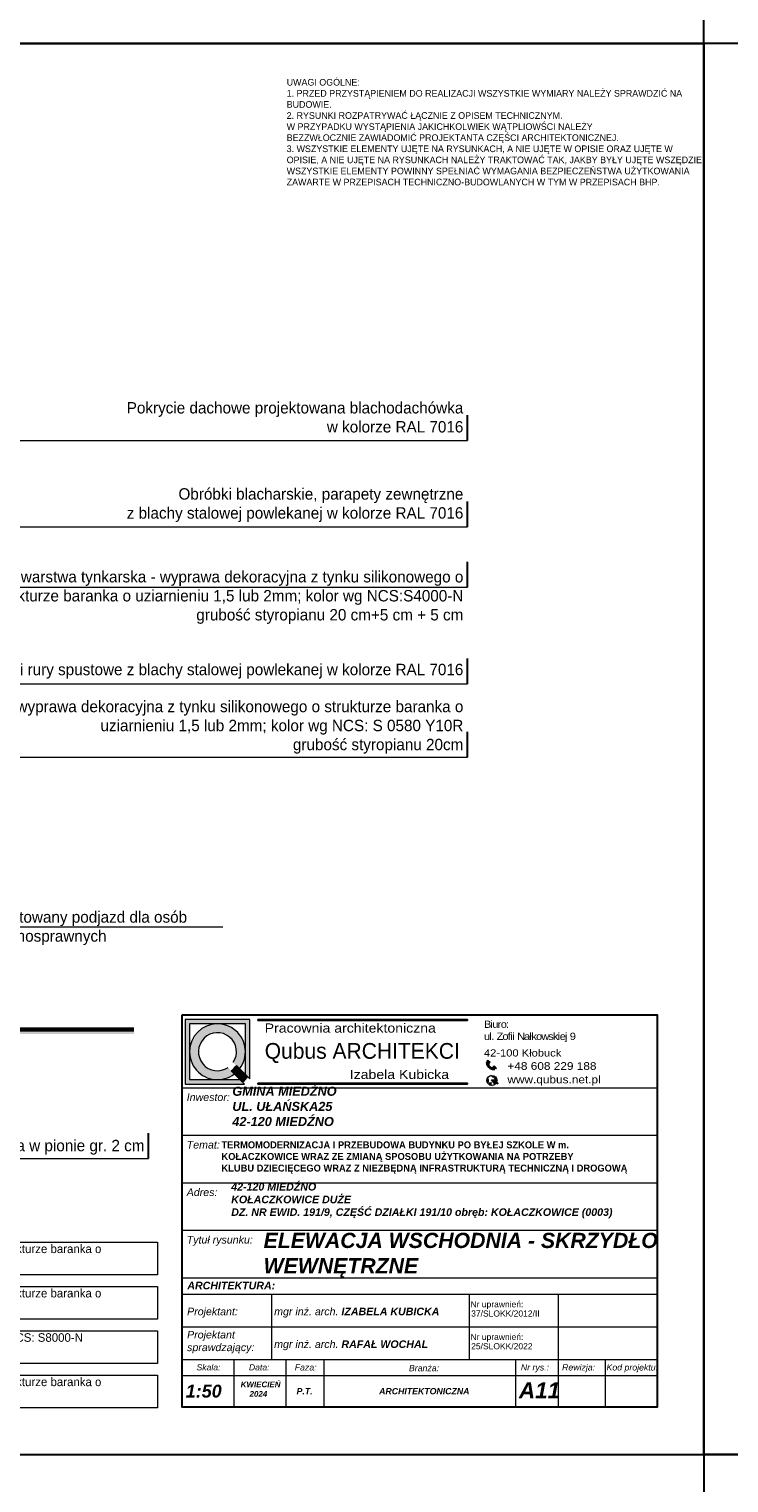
# Model space of a CAD drawing. Header units: millimetres. Extents: x -587 to 358276, y -26688 to 221215.
# Tile 19 of 256: x 2903 to 3639, y 7244 to 8774. Entities that reach past the tile are written whole.
import ezdxf
from ezdxf.enums import TextEntityAlignment as Align
from ezdxf.xclip import XClip

# ---------------------------------------------------------------- set-up
doc = ezdxf.new("R2010")
doc.units = ezdxf.units.MM
doc.header["$MEASUREMENT"] = 0
doc.header["$XCLIPFRAME"] = 0
doc.linetypes.add('ArchiTECH.PC Solid Line Type', pattern=[0])
doc.layers.add('a3', color=3, linetype='Continuous', lineweight=30, plot=False)
doc.layers.add('wymiarowanie', color=176, linetype='Continuous', lineweight=9)
doc.styles.add('ArchiTECHStyle1', font='arial.ttf', dxfattribs={"height": 0.16})
doc.styles.add('Roman', font='SIMPLEX')
doc.styles.add('ROMANS', font='romans')

# ---------------------------------------------------------------- blocks, each defined once
blk = doc.blocks.new('MF2E40FB0')
at = {"true_color": 0xffffff}
blk.add_hatch(color=7, dxfattribs=at).paths.add_polyline_path([(193.99, 188.45), (193.99, 165.83), (315.56, 165.83), (315.56, 188.45)])
blk = doc.blocks.new('MF2E3DA70')
at = {"color": 250, "linetype": 'Continuous', "lineweight": 60, "true_color": 0x231f20}
blk.add_lwpolyline([(315.56, 188.45), (280.99, 188.45), (280.99, 188.45)], dxfattribs=at)

msp = doc.modelspace()

# ---------------------------------------------------------------- hatches: boundary and pattern name
for points in [[(3143.4, 7731.43), (3143.4, 7730.4), (3363.71, 7730.4), (3363.71, 7731.43)], [(3143.4, 7664.4), (3143.4, 7663.37), (3363.71, 7663.37), (3363.71, 7664.4)]]:
    msp.add_hatch(color=256).paths.add_polyline_path(points)
at = {"layer": 'wymiarowanie'}
h = msp.add_hatch(color=7, dxfattribs=at)
h.paths.add_polyline_path([(3066.72, 7731.43), (3134.78, 7731.43), (3134.78, 7668.85), (3132.72, 7670.91), (3130.11, 7673.52), (3130.11, 7697.4), (3130.11, 7726.76), (3100.75, 7726.76), (3071.39, 7726.76), (3071.39, 7697.4), (3071.39, 7668.04), (3100.75, 7668.04), (3124.64, 7668.04), (3127.25, 7665.43), (3129.31, 7663.37), (3066.72, 7663.37)])
h.paths.add_polyline_path([(3071.39, 7697.4, -0.4142136), (3100.75, 7726.76, -0.4142136), (3130.11, 7697.4, -0.1647641), (3124.07, 7679.56), (3120.73, 7682.9), (3117.38, 7686.25, 10.2455423), (3111.9, 7680.78), (3115.26, 7677.43), (3118.59, 7674.09, -0.1647641), (3100.75, 7668.04, -0.4142136)])
for color, points in [(1, [(3115.26, 7677.43, 0.0788738), (3120.73, 7682.9), (3124.07, 7679.56), (3130.11, 7673.52), (3132.72, 7670.91, -0.046709), (3127.25, 7665.43), (3124.64, 7668.04), (3118.59, 7674.09)]), (7, [(3394.69, 7667.47), (3395.48, 7667.41), (3394.69, 7666.96, 0.0122344), (3394.7, 7667.21, 0.0123937)]), (7, [(3392.63, 7663.04, 0.0114248), (3392.82, 7663.19), (3392.83, 7662.77)])]:
    msp.add_hatch(color=color, dxfattribs=at).paths.add_polyline_path(points)
h = msp.add_hatch(color=7, dxfattribs=at)
h.paths.add_polyline_path([(3387.45, 7682.07), (3386.42, 7683, -0.2257017), (3386.15, 7684.55), (3383.7, 7686.76, 0.1923995), (3384.25, 7683.1, 0.0725634), (3386.2, 7680.69)])
h.paths.add_polyline_path([(3384.31, 7687.45), (3386.6, 7685.39), (3387.61, 7686.51), (3385.32, 7688.56)])
h = msp.add_hatch(color=7, dxfattribs=at)
h.paths.add_polyline_path([(3387.45, 7682.07), (3388.48, 7681.14, 0.2257017), (3390.05, 7681.04), (3392.5, 7678.83, -0.1923995), (3388.81, 7678.99, -0.0725634), (3386.2, 7680.69)])
h.paths.add_polyline_path([(3393.12, 7679.51), (3390.84, 7681.57), (3391.84, 7682.69), (3394.13, 7680.63)])
h = msp.add_hatch(color=7, dxfattribs=at)
h.paths.add_polyline_path([(3389.12, 7667.97), (3394.23, 7665.04, -0.0172131), (3394.07, 7664.72), (3393.56, 7665.01, 0.008189), (3393.55, 7665.02, 0.5397497), (3392.8, 7664.62), (3392.82, 7663.19, -0.0114248), (3392.63, 7663.04)])
h.paths.add_polyline_path([(3389.12, 7667.97), (3394.69, 7667.47, -0.0123937), (3394.7, 7667.21, -0.0122344), (3394.69, 7666.96), (3393.87, 7666.48, 0.5397497), (3393.9, 7665.64, 0.008189), (3393.92, 7665.64), (3394.37, 7665.38, -0.0173245), (3394.23, 7665.04)])
h.paths.add_polyline_path([(3385.14, 7670.22, 0.4200987), (3385.4, 7668.97, -0.5369957), (3385.62, 7668.27, 0.2016291), (3385.4, 7666.96, 0.1070222), (3385.98, 7666.13, 0), (3385.98, 7666.13, -0.4365565), (3385.98, 7665.7, 0.1470815), (3385.47, 7665.27, 0.2070349), (3385.41, 7664.63, -0.421728), (3385.2, 7664.13, -0.3199581)])
h.paths.add_polyline_path([(3386.13, 7663.14, 0.4961021), (3387, 7663.66, -0.1925824), (3387.23, 7664.8, -0.3611399), (3387.96, 7664.78, 0.3674112), (3388.79, 7664.66, -1.0208574), (3389.05, 7664.51, -0.1185898), (3388.46, 7663.83, 0.3247332), (3388.4, 7663.02, 0.305926), (3389.9, 7661.98, -0.195201)])
h.paths.add_polyline_path([(3387.91, 7672.24, -0.2349861), (3392.52, 7671.47, 0.5278165), (3391.88, 7670.62, 0.1272686), (3391.08, 7670.95, -0.1207092), (3389.25, 7671.61, 0.0977798)])
h.paths.add_polyline_path([(3392.2, 7669.04, 0.3379247), (3392.5, 7669.69, 0.2733122), (3394.4, 7668.97, -0.0235046), (3394.54, 7668.49, -0.1267146)])
h.paths.add_polyline_path([(3394.23, 7665.04, 0.0173245), (3394.37, 7665.38), (3396.05, 7664.42), (3395.87, 7664.1)])
h.paths.add_polyline_path([(3394.23, 7665.04), (3395.87, 7664.1), (3395.69, 7663.79), (3394.07, 7664.72, 0.0172131)])

# ---------------------------------------------------------------- linework, layer by layer
at = {"color": 7}
for p, q in [((3127.25, 7665.43), (3129.31, 7663.37)), ((3132.72, 7670.91), (3134.78, 7668.85))]:
    msp.add_line(p, q, dxfattribs=at)
for points in [[(3143.4, 7731.43), (3143.4, 7730.4), (3363.71, 7730.4), (3363.71, 7731.43)], [(3143.4, 7664.4), (3143.4, 7663.37), (3363.71, 7663.37), (3363.71, 7664.4)]]:
    msp.add_lwpolyline(points, close=True)
at = {"layer": 'a3'}
for points in [[(1512.56, 10243.5), (1512.56, 8758.5), (3612.56, 8758.5), (3612.56, 10243.5), (1512.56, 10243.5)], [(1512.56, 8758.5), (1512.56, 7273.5), (3612.56, 7273.5), (3612.56, 8758.5), (1512.56, 8758.5)], [(3612.56, 8758.5), (3612.56, 7273.5), (5712.56, 7273.5), (5712.56, 8758.5), (3612.56, 8758.5)], [(3612.56, 7273.5), (3612.56, 5788.5), (5712.56, 5788.5), (5712.56, 7273.5), (3612.56, 7273.5)]]:
    msp.add_lwpolyline(points, dxfattribs=at)
at = {"layer": 'wymiarowanie', "lineweight": 30}
for p, q in [((3363.68, 8340.51), (3363.68, 8367.2)), ((3363.68, 8249.85), (3363.68, 8276.54)), ((3363.68, 8186.29), (3363.68, 8212.98)), ((3363.68, 8084.6), (3363.68, 8111.29)), ((3363.68, 8007.21), (3363.68, 8033.9)), ((3028.24, 7585.11), (3028.24, 7611.81))]:
    msp.add_line(p, q, dxfattribs=at)
at = {"layer": 'wymiarowanie'}
for p, q in [((2352.58, 8340.51), (3363.68, 8340.51)), ((2845.77, 8249.85), (3363.68, 8249.85)), ((2791.21, 8186.29), (3363.68, 8186.29)), ((2681.1, 8084.6), (3363.68, 8084.6)), ((2569.4, 8007.21), (3363.68, 8007.21)), ((2842.85, 7828.85), (3106.51, 7828.85)), ((2562.18, 7585.11), (3028.24, 7585.11))]:
    msp.add_line(p, q, dxfattribs=at)
at = {"layer": 'wymiarowanie', "color": 0, "linetype": 'ArchiTECH.PC Solid Line Type', "lineweight": 9}
for p, q in [((3063.46, 7459.52), (3063.46, 7709.52)), ((3063.46, 7659.52), (3563.46, 7659.52)), ((3063.46, 7609.52), (3563.46, 7609.52)), ((3063.46, 7559.52), (3563.46, 7559.52)), ((3063.46, 7509.52), (3563.46, 7509.52)), ((3063.46, 7392.32), (3063.46, 7459.52)), ((3063.46, 7459.52), (3563.46, 7459.52)), ((3063.46, 7442.32), (3563.46, 7442.32)), ((3157.44, 7442.32), (3157.44, 7373.5)), ((3365.41, 7442.32), (3365.41, 7373.5)), ((3459.08, 7442.32), (3459.08, 7373.5)), ((3063.46, 7407.91), (3563.46, 7407.91)), ((3063.46, 7373.5), (3563.46, 7373.5)), ((3063.46, 7373.5), (3563.46, 7373.5)), ((3063.46, 7373.5), (3563.46, 7373.5)), ((3063.46, 7373.5), (3563.46, 7373.5)), ((3063.46, 7373.5), (3563.46, 7373.5)), ((3118.15, 7373.5), (3118.15, 7323.5)), ((3172.84, 7373.5), (3172.84, 7323.5)), ((3212.65, 7373.5), (3212.65, 7323.5)), ((3414.26, 7373.5), (3414.26, 7323.5)), ((3459.08, 7373.5), (3459.08, 7323.5)), ((3508.77, 7373.5), (3508.77, 7323.5)), ((3063.46, 7356.84), (3563.46, 7356.84))]:
    msp.add_line(p, q, dxfattribs=at)
at = {"layer": 'wymiarowanie', "color": 1}
for p, q in [((3132.72, 7670.91), (3120.73, 7682.9)), ((3127.25, 7665.43), (3115.26, 7677.43))]:
    msp.add_line(p, q, dxfattribs=at)
at = {"layer": 'wymiarowanie', "color": 7}
for p, q in [((3383.7, 7686.76), (3386.15, 7684.55)), ((3385.32, 7688.56), (3384.31, 7687.45)), ((3384.31, 7687.45), (3386.6, 7685.39)), ((3385.32, 7688.56), (3387.61, 7686.51)), ((3386.42, 7683), (3390.82, 7679.03)), ((3386.6, 7685.39), (3387.61, 7686.51)), ((3392.5, 7678.83), (3390.05, 7681.04)), ((3390.84, 7681.57), (3391.84, 7682.69)), ((3393.12, 7679.51), (3390.84, 7681.57)), ((3394.13, 7680.63), (3391.84, 7682.69)), ((3394.13, 7680.63), (3393.12, 7679.51)), ((3395.48, 7667.41), (3389.12, 7667.97)), ((3389.12, 7667.97), (3395.87, 7664.1)), ((3392.83, 7662.77), (3389.12, 7667.97)), ((3393.55, 7665.02), (3395.69, 7663.79)), ((3393.87, 7666.48), (3395.48, 7667.41)), ((3393.9, 7665.64), (3396.05, 7664.42)), ((3392.8, 7664.62), (3392.83, 7662.77)), ((3395.87, 7664.1), (3395.69, 7663.79)), ((3395.87, 7664.1), (3396.05, 7664.42))]:
    msp.add_line(p, q, dxfattribs=at)
at = {"layer": 'wymiarowanie', "color": 0, "lineweight": 30}
msp.add_lwpolyline([(3063.46, 7736.13), (3563.46, 7736.13), (3563.46, 7323.5), (3063.46, 7323.5)], close=True, dxfattribs=at)
at = {"layer": 'wymiarowanie', "color": 7}
for points in [[(3134.78, 7668.85), (3134.78, 7731.43), (3066.72, 7731.43), (3066.72, 7663.37), (3129.31, 7663.37)], [(3130.11, 7673.52), (3130.11, 7726.76), (3071.39, 7726.76), (3071.39, 7668.04), (3124.64, 7668.04)]]:
    msp.add_lwpolyline(points, dxfattribs=at)
at = {"layer": 'wymiarowanie'}
for points in [[(2505.94, 7497.09), (3037.69, 7497.09), (3037.69, 7462.53), (2505.94, 7462.53)], [(2505.94, 7450.41), (3037.69, 7450.41), (3037.69, 7415.85), (2505.94, 7415.85)], [(2505.94, 7403.74), (3037.69, 7403.74), (3037.69, 7369.18), (2505.94, 7369.18)], [(2505.94, 7357.06), (3037.69, 7357.06), (3037.69, 7322.5), (2505.94, 7322.5)]]:
    msp.add_lwpolyline(points, close=True, dxfattribs=at)
at = {"layer": 'wymiarowanie', "color": 7, "lineweight": 13}
msp.add_circle((3389.45, 7667.21), 5.25, dxfattribs=at)
at = {"layer": 'wymiarowanie', "color": 7}
for centre, radius, start, end in [((3100.75, 7697.4), 29.36, 322.57509, 307.42491), ((3100.75, 7697.4), 20.02, 326.14921, 303.85079), ((3388.55, 7685.61), 4.98, 166.67958, 210.24197), ((3393.5, 7688.6), 10.76, 210.73037, 227.33158), ((3387.92, 7684.06), 1.84, 164.3158, 215.19037), ((3393.31, 7688.77), 10.76, 228.6417, 245.24291), ((3389.37, 7682.75), 1.84, 240.78291, 291.65748), ((3100.75, 7697.4), 41.52, 309.65143, 320.34857), ((3385.88, 7669.72), 0.895, 145.81653, 236.96537), ((3387.07, 7667.35), 1.71, 147.73007, 193.32869), ((3386.18, 7664.87), 0.809, 150.948, 197.73589), ((3385.28, 7668.54), 0.443, 321.3211, 74.26354), ((3387.61, 7667.88), 2.39, 202.61984, 227.05452), ((3386.45, 7664.63), 1.16, 113.52157, 146.9902), ((3385.78, 7665.91), 0.293, 313.10426, 47.44022), ((3387.58, 7664.35), 0.575, 48.68881, 128.11552), ((3386.98, 7668.53), 3.82, 53.63525, 75.97372), ((3390.86, 7683.53), 4.98, 245.7313, 289.2937), ((3391.51, 7675.02), 4.1, 236.50654, 264.03785), ((3390.84, 7669.25), 1.72, 14.92604, 81.86713), ((3392.49, 7670.82), 0.649, 87.29907, 197.66327), ((3391.93, 7669.56), 0.589, 297.9169, 12.60242), ((3394.44, 7673.31), 4.82, 242.38997, 271.27687), ((3394.06, 7670.94), 2, 218.55426, 279.6995), ((3393.3, 7664.58), 0.503, 59.2997, 174.60822), ((3394.16, 7666.08), 0.503, 125.86793, 241.17645), ((3385.06, 7664.48), 0.379, 291.2453, 22.71136), ((3386.37, 7663.73), 0.638, 247.55357, 353.09799), ((3388.55, 7663.95), 1.57, 147.18676, 190.78958), ((3388.45, 7665.21), 0.646, 221.07993, 301.77551), ((3388.99, 7663.39), 0.69, 140.11365, 212.07498), ((3389.93, 7663.61), 1.63, 201.19555, 269.23648), ((3387.34, 7665.41), 1.93, 305.31298, 332.36541), ((3388.92, 7664.59), 0.15, 330.54591, 152.91124)]:
    msp.add_arc(centre, radius, start, end, dxfattribs=at)
at = {"layer": 'wymiarowanie', "color": 1}
msp.add_arc((3100.75, 7697.4), 24.69, 305.9804, 324.0196, dxfattribs=at)

# ---------------------------------------------------------------- block references
at = {"color": 7, "true_color": 0xffffff}
ref = msp.add_blockref('MF2E3DA70', (-140.98, 5837.28), dxfattribs=dict(at, xscale=9.994634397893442, yscale=9.994634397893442, zscale=9.994634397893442))
XClip(ref).set_block_clipping_path([(280.6260249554, 187.7017468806), (315.5719073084, 188.7607130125)])
ref = msp.add_blockref('MF2E40FB0', (-140.98, 5837.28), dxfattribs=dict(at, xscale=9.994634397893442, yscale=9.994634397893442, zscale=9.994634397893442))
XClip(ref).set_block_clipping_path([(281.1555080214, 187.9664884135), (315.5719073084, 187.9664884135), (315.5719073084, 188.2312299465), (281.1555080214, 188.2312299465), (281.1555080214, 187.9664884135)])

# ---------------------------------------------------------------- texts
at = {"color": 7, "insert": (3173.57, 8671.15), "char_height": 7.3248, "width": 465.5268, "attachment_point": 4}
msp.add_mtext('{\\fCentury Gothic|b0|i1|c238|p34;\\P\\pxsm1,ql;\\fCentury Gothic|b0|i0|c238|p34;\\H0.955652x;\\C256;UWAGI OGÓLNE:\\P1. PRZED PRZYSTĄPIENIEM DO REALIZACJI WSZYSTKIE WYMIARY NALEŻY SPRAWDZIĆ NA\\PBUDOWIE.\\P2. \\C7;RYSUNKI ROZPATRYWAĆ ŁĄCZNIE Z OPISEM TECHNICZNYM.\\P\\ps*1,q*;W PRZYPADKU WYSTĄPIENIA JAKICHKOLWIEK WĄTPLIOWŚCI NALEŻY \\PBEZZWŁOCZNIE ZAWIADOMIĆ PROJEKTANTA CZĘŚCI ARCHITEKTONICZNEJ.\\P\\psm1,ql;\\C256;3. WSZYSTKIE ELEMENTY UJĘTE NA RYSUNKACH, A NIE UJĘTE W OPISIE ORAZ UJĘTE W\\POPISIE, A NIE UJĘTE NA RYSUNKACH NALEŻY TRAKTOWAĆ TAK, JAKBY BYŁY UJĘTE WSZĘDZIE.\\PWSZYSTKIE ELEMENTY POWINNY SPEŁNIAĆ WYMAGANIA BEZPIECZEŃSTWA UŻYTKOWANIA\\PZAWARTE W PRZEPISACH TECHNICZNO-BUDOWLANYCH W TYM W PRZEPISACH BHP.}', dxfattribs=at)
at = {"attachment_point": 1}
for s, insert, char_height, width in [('{\\fCentury Gothic|b0|i0|c238|p34;\\W1.15;Pracownia architektoniczna}', (3150.43, 7727.14), 9.6206, 217.3406), ('{\\fCentury Gothic|b0|i0|c238|p34;\\W1.15;\\T0.8;Biuro:\\Pul. Zofii Nałkowskiej 9}', (3381.11, 7730.14), 7.6196, 296.6769), ('{\\fCentury Gothic|b0|i0|c238|p34;\\W1.15;42-100 Kłobuck}', (3381.11, 7699.97), 7.6196, 296.6769), ('{\\fCentury Gothic|b0|i0|c238|p34;\\W1.15;+48 608 229 188}', (3405.79, 7686.42), 8.0883, 314.9282), ('{\\fCentury Gothic|b0|i0|c238|p34;\\W1.15;Izabela Kubicka}', (3239.96, 7678.34), 9.6206, 217.3406), ('{\\fCentury Gothic|b0|i0|c238|p34;\\W1.15;www.qubus.net.pl}', (3405.79, 7672.24), 8.0883, 314.9282)]:
    msp.add_mtext(s, dxfattribs=dict(at, insert=insert, char_height=char_height, width=width))
at = {"insert": (3100.24, 7603.08), "char_height": 7.33333, "width": 491.9512, "attachment_point": 1, "style": 'Roman'}
msp.add_mtext('\\pxi0,l0.642783,sm1,ql,t9.628161;{\\fCentury Gothic|b1|i0|c238|p34;TERMOMODERNIZACJA I PRZEBUDOWA BUDYNKU PO BYŁEJ SZKOLE W m. \\PKOŁACZKOWICE WRAZ ZE ZMIANĄ SPOSOBU UŻYTKOWANIA NA POTRZEBY \\PKLUBU DZIECIĘCEGO WRAZ Z NIEZBĘDNĄ INFRASTRUKTURĄ TECHNICZNĄ I DROGOWĄ}', dxfattribs=at)
at = {"layer": 'wymiarowanie', "color": 0, "style": 'ArchiTECHStyle1'}
for s, p in [('Nr uprawnień:', (3366.96, 7426.55)), ('37/SLOKK/2012/II', (3367.65, 7416.79)), ('Nr uprawnień:', (3366.96, 7392.15)), ('25/SLOKK/2022', (3367.65, 7382.39))]:
    msp.add_text(s, height=6.4, dxfattribs=at).set_placement(p, align=Align.BOTTOM_LEFT)
at = {"layer": 'wymiarowanie', "attachment_point": 1}
for s, insert, char_height, width in [('\\pxqr;{\\fCentury Gothic|b0|i0|c238|p34;Pokrycie dachowe projektowana blachodachówka\\Pw kolorze RAL 7016}', (2737.9, 8381.06), 12, 621.5287), ('\\pxqr;{\\fCentury Gothic|b0|i0|c238|p34;Obróbki blacharskie, parapety zewnętrzne\\P z blachy stalowej powlekanej w kolorze RAL 7016}', (2737.9, 8290.4), 12, 621.5287), ('\\pxqr;{\\fCentury Gothic|b0|i0|c238|p34;Gzyms okapowy: warstwa tynkarska - wyprawa dekoracyjna z tynku silikonowego o strukturze baranka o uziarnieniu 1,5 lub 2mm; kolor wg NCS:S4000-N\\Pgrubość styropianu 20 cm+5 cm + 5 cm\\P }', (2737.9, 8203.27), 12, 621.5287), ('\\pxqr;{\\fCentury Gothic|b0|i0|c238|p34;Rynny i rury spustowe z blachy stalowej powlekanej w kolorze RAL 7016}', (2737.9, 8105.65), 12, 621.5287), ('\\pxqr;{\\fCentury Gothic|b0|i0|c238|p34;Warstwa tynkarska - wyprawa dekoracyjna z tynku silikonowego o strukturze baranka o uziarnieniu 1,5 lub 2mm; kolor wg NCS: S 0580 Y10R\\Pgrubość styropianu 20cm\\P }', (2737.9, 8066.73), 12, 621.5287), ('\\pxqr;{\\fCentury Gothic|b0|i0|c238|p34;Listwa do boniowania osadzana w pionie gr. 2 cm }', (2402.46, 7604.7), 12, 621.5287), ('\\pxql;{\\fCentury Gothic|b0|i0|c238|p34;Warstwa tynkarska - wyprawa dekoracyjna z tynku silikonowego o strukturze baranka o uziarnieniu 1,5 lub 2mm; kolor wg NCS: S1002-G50Y}', (2513.74, 7494.52), 9, 522.7593), ('\\pxql;{\\fCentury Gothic|b0|i0|c238|p34;Warstwa tynkarska - wyprawa dekoracyjna z tynku silikonowego o strukturze baranka o uziarnieniu 1,5 lub 2mm; kolor wg NCS: S4000-N}', (2513.74, 7447.84), 9, 522.7593), ('\\pxql;{\\fCentury Gothic|b0|i0|c238|p34;Tynk mozaikowy gruboziarnisty (kruszywo 1,0-1,6mm) w kolorze wg NCS: S8000-N}', (2513.74, 7401.17), 9, 522.7593), ('\\pxql;{\\fCentury Gothic|b0|i0|c238|p34;Warstwa tynkarska - wyprawa dekoracyjna z tynku silikonowego o strukturze baranka o uziarnieniu 1,5 lub 2mm; kolor wg NCS\\H1.333333x; \\H0.75x;S 0580 Y10R}', (2513.74, 7354.49), 9, 522.7593)]:
    msp.add_mtext(s, dxfattribs=dict(at, insert=insert, char_height=char_height, width=width))
at = {"layer": 'wymiarowanie', "color": 6, "linetype": 'Continuous', "insert": (3174.31, 7845.2), "char_height": 12, "width": 327.6277, "attachment_point": 3, "style": 'ROMANS'}
msp.add_mtext('\\pxql;{\\fCentury Gothic|b0|i0|c238|p0;\\C256;Projektowany podjazd dla osób niepełnosprawnych\\P\\P }', dxfattribs=at)
at = {"layer": 'wymiarowanie', "color": 7, "insert": (3150.47, 7706.56), "char_height": 16.5424, "width": 250.7895, "attachment_point": 1}
msp.add_mtext('{\\fCentury Gothic|b0|i0|c238|p34;Qubus ARCHITEKCI}', dxfattribs=at)
at = {"layer": 'wymiarowanie', "color": 0, "ltscale": 0.45, "attachment_point": 1}
for s, insert, char_height, width in [('{\\fArial CE|b0|i1|c238|p34;Inwestor:}', (3068.41, 7653.55), 7.9972, 507.9365), ('{\\fArial CE|b0|i1|c238|p34;Temat:}', (3068.41, 7603.55), 7.9972, 507.9365), ('{\\fArial CE|b0|i1|c238|p34;Adres:}', (3068.41, 7553.55), 7.9972, 507.9365), ('{\\fArial CE|b0|i1|c238|p34;Tytuł rysunku:}', (3068.41, 7503.55), 7.9972, 507.9365), ('{\\fArial|b1|i1|c238|p34;ELEWACJA WSCHODNIA - SKRZYDŁO WEWNĘTRZNE}', (3149.27, 7506.86), 16, 507.9365), ('{\\fArial|b1|i1|c238|p34;ARCHITEKTURA:}', (3069.04, 7455.38), 7.9972, 507.9365), ('{\\fArial CE|b0|i1|c238|p34;Projektant:}', (3068.81, 7428.07), 7.9972, 507.9365), ('{\\fArial CE|b0|i1|c238|p34;mgr inż. arch. \\fArial CE|b1|i1|c238|p34;IZABELA KUBICKA}', (3160.41, 7428.07), 7.9972, 507.9365), ('{\\fArial CE|b0|i1|c238|p34;Projektant\\Psprawdzający:}', (3068.81, 7403.68), 7.9972, 507.9365), ('{\\fArial CE|b0|i1|c238|p34;mgr inż. arch. \\fArial CE|b1|i1|c238|p34;RAFAŁ WOCHAL}', (3160.41, 7393.66), 7.9972, 507.9365), ('{\\fArial CE|b0|i1|c238|p34;Skala:}', (3078.68, 7368.56), 6.5, 507.9365), ('{\\fArial CE|b0|i1|c238|p34;Data:}', (3133.84, 7368.56), 6.5, 507.9365), ('{\\fArial CE|b0|i1|c238|p34;Faza:}', (3182.06, 7368.56), 6.5862, 507.9365), ('{\\fArial CE|b0|i1|c238|p34;Branża:}', (3302.18, 7367.75), 6.5862, 507.9365), ('{\\fArial CE|b0|i1|c238|p34;Nr rys.:}', (3419.93, 7368.56), 6.5862, 507.9365), ('{\\fArial CE|b0|i1|c238|p34;Rewizja:}', (3463.3, 7368.56), 6.5862, 507.9365), ('{\\fArial CE|b0|i1|c238|p34;Kod projektu:}', (3510.08, 7368.56), 6.5862, 507.9365), ('{\\fArial|b1|i1|c238|p34;1:50}', (3067.35, 7347.05), 13.545, 406.3492), ('\\pxt16.667;{\\fArial|b1|i1|c238|p34;     KWIECIEŃ\\P         2024}', (3113.55, 7350.34), 6, 507.9365), ('{\\fArial|b1|i1|c238|p34;A11}', (3417.87, 7349.48), 16.9312, 507.9365), ('{\\fArial CE|b1|i1|c238|p34;P.T.}', (3183.99, 7343.47), 6.5862, 507.9365), ('{\\fArial CE|b1|i1|c238|p34;ARCHITEKTONICZNA}', (3270.82, 7343.47), 6.5862, 507.9365)]:
    msp.add_mtext(s, dxfattribs=dict(at, insert=insert, char_height=char_height, width=width))
at = {"layer": 'wymiarowanie', "color": 1, "ltscale": 0.45, "attachment_point": 1}
for s, insert, char_height, width in [('{\\fArial|b1|i1|c238|p34;\\C7;GMINA MIEDŹNO\\PUL. UŁAŃSKA25\\P42-120 MIEDŹNO}', (3116.4, 7660.58), 9.551, 542.8998), ('{\\fArial|b1|i1|c238|p34;\\C7;42-120 MIEDŹNO\\PKOŁACZKOWICE DUŻE\\P\\A1;DZ. NR EWID. 191/9, CZĘŚĆ DZIAŁKI 191/10\\A1; obręb: KOŁACZKOWICE (0003)}', (3115.25, 7559.31), 8, 433.6091)]:
    msp.add_mtext(s, dxfattribs=dict(at, insert=insert, char_height=char_height, width=width))

doc.saveas('drawing.dxf')
